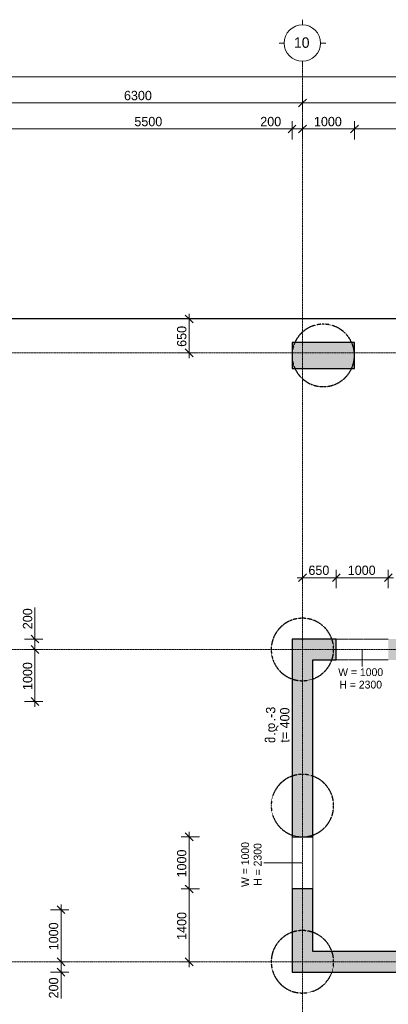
# Model space of a CAD drawing. Header units: millimetres. Extents: x -5900 to 46500, y -6400 to 30095.
# Tile 9 of 11: x 27367 to 34450, y 4883 to 23800. Entities that reach past the tile are written whole.
import ezdxf

# ---------------------------------------------------------------- set-up
doc = ezdxf.new("R2010")
doc.units = ezdxf.units.MM
for name, pattern in [('StructuralPlan-B01_RCW$0$Grid Line', [22.225, 12.7, -3.175, 3.175, -3.175]), ('StructuralPlan-B01_RCW$0$Hidden 1_5', [2.2, 1.5, -0.7]), ('StructuralPlan-B01_RCW$0$Overhead', [3.96875, 2.38125, -1.5875])]:
    doc.linetypes.add(name, pattern=pattern)
for name, color, linetype, lineweight in [('S - LINE', 7, 'Continuous', 15), ('StructuralPlan-B01_RCW$0$A-010-D_DIM', 7, 'Continuous', 5), ('StructuralPlan-B01_RCW$0$A-010-D_DIM-100', 7, 'Continuous', 5), ('StructuralPlan-B01_RCW$0$A-200-A_WALL', 7, 'Continuous', 5), ('StructuralPlan-B01_RCW$0$A-200-M_WALL_EXT', 7, 'Continuous', 30), ('StructuralPlan-B01_RCW$0$A-200-M_WALL_PAT', 7, 'Continuous', 30), ('StructuralPlan-B01_RCW$0$A-325-A_DOOR', 7, 'Continuous', 5), ('StructuralPlan-B01_RCW$0$A-325-M_DOOR', 7, 'Continuous', 5), ('StructuralPlan-B01_RCW$0$S-160-M_FOUND', 7, 'Continuous', 30), ('StructuralPlan-B01_RCW$0$S-280-M_COLUMN', 7, 'Continuous', 30), ('StructuralPlan-B01_RCW$0$S-280-M_COLUMN main', 7, 'Continuous', 30), ('StructuralPlan-B01_RCW$0$S-280-MH_COLUMN hid lin', 7, 'StructuralPlan-B01_RCW$0$Hidden 1_5', 30), ('StructuralPlan-B01_RCW$0$Z-030-M_GRID', 7, 'Continuous', 5), ('StructuralPlan-B01_RCW$0$Z-033_T_GRIDREF', 7, 'Continuous', 5)]:
    doc.layers.add(name, color=color, linetype=linetype, lineweight=lineweight)
doc.styles.add('StructuralPlan-B01_RCW$0$Cubicon_1', font='Cubicon.ttf', dxfattribs={"height": 200})
doc.styles.add('StructuralPlan-B01_RCW$0$Cubicon_2', font='Cubicon.ttf', dxfattribs={"height": 180})
doc.styles.add('StructuralPlan-B01_RCW$0$Cubicon_3', font='Cubicon.ttf', dxfattribs={"height": 180})
doc.styles.add('StructuralPlan-B01_RCW$0$Cubicon_4', font='Cubicon.ttf', dxfattribs={"height": 150})
doc.dimstyles.new('StructuralPlan-B01_RCW$0$CUB_DIM_1_8', dxfattribs={"dimscale": 304.8, "dimtxt": 181.601257, "dimasz": 0.492126, "dimexe": 0.492126, "dimexo": 0.0625, "dimgap": 0, "dimtad": 1, "dimdec": 0, "dimzin": 0, "dimdsep": 46, "dimtxsty": 'StructuralPlan-B01_RCW$0$Cubicon_3', "dimblk1": 'StructuralPlan-B01_RCW$0$_Oblique', "dimblk2": 'StructuralPlan-B01_RCW$0$_Oblique', "dimsah": 1, "dimcen": 0.09, "dimdle": 0.328084, "dimazin": 0, "dimtfac": 1, "dimtdec": 4, "dimtix": 1, "dimtmove": 0, "dimatfit": 3, "dimfxl": 0.656168, "dimfxlon": 1, "dimtvp": 1, "dimtolj": 1, "dimtzin": 0, "dimarcsym": 2})
doc.dimstyles.new('StructuralPlan-B01_RCW$0$CUB_DIM_1_8_1', dxfattribs={"dimscale": 304.8, "dimtxt": 181.601257, "dimasz": 0.492126, "dimexe": 0.492126, "dimexo": 0.0625, "dimgap": 0, "dimtad": 1, "dimdec": 0, "dimzin": 0, "dimdsep": 46, "dimtxsty": 'StructuralPlan-B01_RCW$0$Cubicon_3', "dimblk1": 'StructuralPlan-B01_RCW$0$_Oblique', "dimblk2": 'StructuralPlan-B01_RCW$0$_Oblique', "dimsah": 1, "dimcen": 0.09, "dimdle": 0.328084, "dimazin": 0, "dimtfac": 1, "dimtdec": 4, "dimtix": 1, "dimtmove": 1, "dimatfit": 3, "dimfxl": 0.656168, "dimfxlon": 1, "dimtvp": 1, "dimtolj": 1, "dimtzin": 0, "dimarcsym": 2})

# ---------------------------------------------------------------- blocks, each defined once
blk = doc.blocks.new('StructuralPlan-B01_RCW$0$00_CUB_DR_XX ღიობი - B1_1000X2300_USED-3070146-B01_RCW')
at = {"layer": 'StructuralPlan-B01_RCW$0$A-325-M_DOOR', "linetype": 'StructuralPlan-B01_RCW$0$Overhead'}
for p, q in [((-508, 200), (492, 200)), ((-508, -200), (492, -200))]:
    blk.add_line(p, q, dxfattribs=at)
blk = doc.blocks.new('StructuralPlan-B01_RCW$0$Grid - 00_CUB_ღერძის თავი-752507-B01_RCW')
at = {"layer": 'StructuralPlan-B01_RCW$0$Z-033_T_GRIDREF'}
for p, q in [((0, 3.5), (0, 4.5)), ((-3.5, 0), (-4.5, 0)), ((3.5, 0), (4.5, 0)), ((0, -3.5), (0, -4.5))]:
    blk.add_line(p, q, dxfattribs=at)
blk.add_circle((0, 0), 3.5, dxfattribs=at)
blk = doc.blocks.new('StructuralPlan-B01_RCW$0$DIMBLOCK28-B01_RCW')
at = {"layer": 'StructuralPlan-B01_RCW$0$A-010-D_DIM-100', "transparency": 16777216}
for p, q in [((0, 22700), (0, 22900)), ((40600, 22700), (40600, 22900)), ((0, 22700), (75, 22775)), ((40600, 22700), (40675, 22775)), ((-100, 22700), (40700, 22700)), ((0, 22700), (-75, 22625)), ((0, 22700), (0, 22550)), ((40600, 22700), (40525, 22625)), ((40600, 22700), (40600, 22550))]:
    blk.add_line(p, q, dxfattribs=at)
at = {"layer": 'StructuralPlan-B01_RCW$0$A-010-D_DIM-100', "color": 0, "transparency": 16777216, "insert": (19951, 22933), "char_height": 180, "width": 838.16, "attachment_point": 1, "line_spacing_factor": 0.931288, "style": 'StructuralPlan-B01_RCW$0$Cubicon_3'}
blk.add_mtext('40600', dxfattribs=at)
blk = doc.blocks.new('StructuralPlan-B01_RCW$0$_Oblique')
at = {"color": 0, "linetype": 'ByBlock', "lineweight": -2}
blk.add_line((-0.5, -0.5), (0.5, 0.5), dxfattribs=at)
blk = doc.blocks.new('StructuralPlan-B01_RCW$0$DIMBLOCK33-B01_RCW')
at = {"layer": 'StructuralPlan-B01_RCW$0$A-010-D_DIM-100', "transparency": 16777216}
for p, q in [((26500, 22200), (26500, 22400)), ((32800, 22200), (32800, 22400)), ((26500, 22200), (26425, 22125)), ((26500, 22200), (26575, 22275)), ((26500, 22200), (32800, 22200)), ((26500, 22200), (26500, 22050)), ((32800, 22200), (32725, 22125)), ((32800, 22200), (32875, 22275)), ((32800, 22200), (32800, 22050))]:
    blk.add_line(p, q, dxfattribs=at)
at = {"layer": 'StructuralPlan-B01_RCW$0$A-010-D_DIM-100', "color": 0, "transparency": 16777216, "insert": (29371, 22433), "char_height": 180, "width": 670.53, "attachment_point": 1, "line_spacing_factor": 0.931288, "style": 'StructuralPlan-B01_RCW$0$Cubicon_3'}
blk.add_mtext('6300', dxfattribs=at)
blk = doc.blocks.new('StructuralPlan-B01_RCW$0$DIMBLOCK34-B01_RCW')
at = {"layer": 'StructuralPlan-B01_RCW$0$A-010-D_DIM-100', "transparency": 16777216}
for p, q in [((32800, 22200), (32800, 22400)), ((40600, 22200), (40600, 22400)), ((32800, 22200), (32725, 22125)), ((32800, 22200), (32875, 22275)), ((32800, 22200), (40700, 22200)), ((32800, 22200), (32800, 22050)), ((40600, 22200), (40525, 22125)), ((40600, 22200), (40675, 22275)), ((40600, 22200), (40600, 22050))]:
    blk.add_line(p, q, dxfattribs=at)
at = {"layer": 'StructuralPlan-B01_RCW$0$A-010-D_DIM-100', "color": 0, "transparency": 16777216, "insert": (36421, 22433), "char_height": 180, "width": 670.53, "attachment_point": 1, "line_spacing_factor": 0.931288, "style": 'StructuralPlan-B01_RCW$0$Cubicon_3'}
blk.add_mtext('7800', dxfattribs=at)
blk = doc.blocks.new('StructuralPlan-B01_RCW$0$DIMBLOCK49-B01_RCW')
at = {"layer": 'StructuralPlan-B01_RCW$0$A-010-D_DIM-100', "transparency": 16777216}
for p, q in [((27100, 21700), (27100, 21850)), ((27100, 21700), (27175, 21775)), ((32600, 21700), (32600, 21850)), ((32600, 21700), (32675, 21775)), ((27100, 21700), (27025, 21625)), ((27100, 21700), (32600, 21700)), ((27100, 21700), (27100, 21500)), ((32600, 21700), (32525, 21625)), ((32600, 21700), (32600, 21500))]:
    blk.add_line(p, q, dxfattribs=at)
at = {"layer": 'StructuralPlan-B01_RCW$0$A-010-D_DIM-100', "color": 0, "transparency": 16777216, "insert": (29571, 21933), "char_height": 180, "width": 670.53, "attachment_point": 1, "line_spacing_factor": 0.931288, "style": 'StructuralPlan-B01_RCW$0$Cubicon_3'}
blk.add_mtext('5500', dxfattribs=at)
blk = doc.blocks.new('StructuralPlan-B01_RCW$0$DIMBLOCK50-B01_RCW')
at = {"layer": 'StructuralPlan-B01_RCW$0$A-010-D_DIM-100', "transparency": 16777216}
for p, q in [((32600, 21700), (32600, 21850)), ((32600, 21700), (32675, 21775)), ((32800, 21700), (32800, 21900)), ((32800, 21700), (32875, 21775)), ((31990, 21700), (32510, 21700)), ((32510, 21700), (32700, 21700)), ((32600, 21700), (32525, 21625)), ((32600, 21700), (32800, 21700)), ((32600, 21700), (32600, 21500)), ((32800, 21700), (32725, 21625)), ((32800, 21700), (32800, 21550))]:
    blk.add_line(p, q, dxfattribs=at)
at = {"layer": 'StructuralPlan-B01_RCW$0$A-010-D_DIM-100', "color": 0, "transparency": 16777216, "insert": (31990, 21933), "char_height": 180, "width": 502.9, "attachment_point": 1, "line_spacing_factor": 0.931288, "style": 'StructuralPlan-B01_RCW$0$Cubicon_3'}
blk.add_mtext('200', dxfattribs=at)
blk = doc.blocks.new('StructuralPlan-B01_RCW$0$DIMBLOCK51-B01_RCW')
at = {"layer": 'StructuralPlan-B01_RCW$0$A-010-D_DIM-100', "transparency": 16777216}
for p, q in [((32800, 21700), (32800, 21900)), ((32800, 21700), (32875, 21775)), ((33800, 21700), (33800, 21850)), ((33800, 21700), (33875, 21775)), ((32800, 21700), (32725, 21625)), ((32800, 21700), (33800, 21700)), ((32800, 21700), (32800, 21550)), ((33800, 21700), (33725, 21625)), ((33800, 21700), (33800, 21500))]:
    blk.add_line(p, q, dxfattribs=at)
at = {"layer": 'StructuralPlan-B01_RCW$0$A-010-D_DIM-100', "color": 0, "transparency": 16777216, "insert": (33021, 21933), "char_height": 180, "width": 670.53, "attachment_point": 1, "line_spacing_factor": 0.931288, "style": 'StructuralPlan-B01_RCW$0$Cubicon_3'}
blk.add_mtext('1000', dxfattribs=at)
blk = doc.blocks.new('StructuralPlan-B01_RCW$0$DIMBLOCK52-B01_RCW')
at = {"layer": 'StructuralPlan-B01_RCW$0$A-010-D_DIM-100', "transparency": 16777216}
for p, q in [((33800, 21700), (33800, 21850)), ((33800, 21700), (33875, 21775)), ((39600, 21700), (39600, 21850)), ((39600, 21700), (39675, 21775)), ((33800, 21700), (33725, 21625)), ((33800, 21700), (39600, 21700)), ((33800, 21700), (33800, 21500)), ((39600, 21700), (39525, 21625)), ((39600, 21700), (39600, 21500))]:
    blk.add_line(p, q, dxfattribs=at)
at = {"layer": 'StructuralPlan-B01_RCW$0$A-010-D_DIM-100', "color": 0, "transparency": 16777216, "insert": (36421, 21933), "char_height": 180, "width": 670.53, "attachment_point": 1, "line_spacing_factor": 0.931288, "style": 'StructuralPlan-B01_RCW$0$Cubicon_3'}
blk.add_mtext('5800', dxfattribs=at)
blk = doc.blocks.new('StructuralPlan-B01_RCW$0$DIMBLOCK87-B01_RCW')
at = {"layer": 'StructuralPlan-B01_RCW$0$A-010-D_DIM-100', "transparency": 16777216}
for p, q in [((28161, 5700), (27961, 5700)), ((28161, 5700), (28086, 5775)), ((28161, 5400), (28161, 5700)), ((28161, 5700), (28236, 5625)), ((28161, 5700), (28311, 5700)), ((28161, 5500), (27961, 5500)), ((28161, 5500), (28086, 5575)), ((28161, 5516), (28161, 5600)), ((28161, 4997), (28161, 5516)), ((28161, 5500), (28236, 5425)), ((28161, 5500), (28311, 5500))]:
    blk.add_line(p, q, dxfattribs=at)
at = {"layer": 'StructuralPlan-B01_RCW$0$A-010-D_DIM-100', "color": 0, "transparency": 16777216, "insert": (27928, 4997), "char_height": 180, "width": 502.9, "attachment_point": 1, "rotation": 90, "line_spacing_factor": 0.931288, "style": 'StructuralPlan-B01_RCW$0$Cubicon_3'}
blk.add_mtext('200', dxfattribs=at)
blk = doc.blocks.new('StructuralPlan-B01_RCW$0$DIMBLOCK88-B01_RCW')
at = {"layer": 'StructuralPlan-B01_RCW$0$A-010-D_DIM-100', "transparency": 16777216}
for p, q in [((28161, 6700), (27961, 6700)), ((28161, 6700), (28086, 6775)), ((28161, 5700), (28161, 6800)), ((28161, 6700), (28236, 6625)), ((28161, 6700), (28311, 6700)), ((28161, 5700), (27961, 5700)), ((28161, 5700), (28086, 5775)), ((28161, 5700), (28236, 5625)), ((28161, 5700), (28311, 5700))]:
    blk.add_line(p, q, dxfattribs=at)
at = {"layer": 'StructuralPlan-B01_RCW$0$A-010-D_DIM-100', "color": 0, "transparency": 16777216, "insert": (27928, 5921), "char_height": 180, "width": 670.53, "attachment_point": 1, "rotation": 90, "line_spacing_factor": 0.931288, "style": 'StructuralPlan-B01_RCW$0$Cubicon_3'}
blk.add_mtext('1000', dxfattribs=at)
blk = doc.blocks.new('StructuralPlan-B01_RCW$0$DIMBLOCK101-B01_RCW')
at = {"layer": 'StructuralPlan-B01_RCW$0$A-010-D_DIM-100', "transparency": 16777216}
for p, q in [((27661, 11700), (27586, 11775)), ((27661, 11700), (27461, 11700)), ((27661, 10600), (27661, 11700)), ((27661, 11700), (27736, 11625)), ((27661, 11700), (27811, 11700)), ((27661, 10700), (27461, 10700)), ((27661, 10700), (27586, 10775)), ((27661, 10700), (27736, 10625)), ((27661, 10700), (27811, 10700))]:
    blk.add_line(p, q, dxfattribs=at)
at = {"layer": 'StructuralPlan-B01_RCW$0$A-010-D_DIM-100', "color": 0, "transparency": 16777216, "insert": (27428, 10921), "char_height": 180, "width": 670.53, "attachment_point": 1, "rotation": 90, "line_spacing_factor": 0.931288, "style": 'StructuralPlan-B01_RCW$0$Cubicon_3'}
blk.add_mtext('1000', dxfattribs=at)
blk = doc.blocks.new('StructuralPlan-B01_RCW$0$DIMBLOCK102-B01_RCW')
at = {"layer": 'StructuralPlan-B01_RCW$0$A-010-D_DIM-100', "transparency": 16777216}
for p, q in [((27661, 12510), (27661, 11990)), ((27661, 11900), (27586, 11975)), ((27661, 11700), (27661, 12000)), ((27661, 11990), (27661, 11800)), ((27661, 11900), (27461, 11900)), ((27661, 11700), (27586, 11775)), ((27661, 11900), (27736, 11825)), ((27661, 11900), (27811, 11900)), ((27661, 11700), (27461, 11700)), ((27661, 11700), (27736, 11625)), ((27661, 11700), (27811, 11700))]:
    blk.add_line(p, q, dxfattribs=at)
at = {"layer": 'StructuralPlan-B01_RCW$0$A-010-D_DIM-100', "color": 0, "transparency": 16777216, "insert": (27428, 12090), "char_height": 180, "width": 502.9, "attachment_point": 1, "rotation": 90, "line_spacing_factor": 0.931288, "style": 'StructuralPlan-B01_RCW$0$Cubicon_3'}
blk.add_mtext('200', dxfattribs=at)
blk = doc.blocks.new('StructuralPlan-B01_RCW$0$DIMBLOCK111-B01_RCW')
at = {"layer": 'StructuralPlan-B01_RCW$0$A-010-D_DIM-100', "transparency": 16777216}
for p, q in [((32700, 13079), (33450, 13079)), ((32800, 13079), (32725, 13004)), ((32800, 13079), (32800, 13229)), ((32800, 13079), (32875, 13154)), ((32800, 13079), (32800, 12996)), ((33450, 13079), (33375, 13004)), ((33450, 13079), (33450, 13229)), ((33450, 13079), (33525, 13154)), ((33450, 13079), (33450, 12879))]:
    blk.add_line(p, q, dxfattribs=at)
at = {"layer": 'StructuralPlan-B01_RCW$0$A-010-D_DIM-100', "color": 0, "transparency": 16777216, "insert": (32915, 13312), "char_height": 180, "width": 502.9, "attachment_point": 1, "line_spacing_factor": 0.931288, "style": 'StructuralPlan-B01_RCW$0$Cubicon_3'}
blk.add_mtext('650', dxfattribs=at)
blk = doc.blocks.new('StructuralPlan-B01_RCW$0$DIMBLOCK112-B01_RCW')
at = {"layer": 'StructuralPlan-B01_RCW$0$A-010-D_DIM-100', "transparency": 16777216}
for p, q in [((33450, 13079), (33375, 13004)), ((33450, 13079), (33450, 13229)), ((33450, 13079), (33525, 13154)), ((33450, 13079), (34550, 13079)), ((33450, 13079), (33450, 12879)), ((34450, 13079), (34375, 13004)), ((34450, 13079), (34450, 13229)), ((34450, 13079), (34525, 13154)), ((34450, 13079), (34450, 12879))]:
    blk.add_line(p, q, dxfattribs=at)
at = {"layer": 'StructuralPlan-B01_RCW$0$A-010-D_DIM-100', "color": 0, "transparency": 16777216, "insert": (33671, 13312), "char_height": 180, "width": 670.53, "attachment_point": 1, "line_spacing_factor": 0.931288, "style": 'StructuralPlan-B01_RCW$0$Cubicon_3'}
blk.add_mtext('1000', dxfattribs=at)
blk = doc.blocks.new('StructuralPlan-B01_RCW$0$DIMBLOCK138-B01_RCW')
at = {"layer": 'StructuralPlan-B01_RCW$0$A-010-D_DIM-100', "transparency": 16777216}
for p, q in [((30623, 18050), (30423, 18050)), ((30623, 18050), (30548, 18125)), ((30623, 17300), (30623, 18150)), ((30623, 18050), (30698, 17975)), ((30623, 18050), (30773, 18050)), ((30623, 17400), (30548, 17475)), ((30623, 17400), (30423, 17400)), ((30623, 17400), (30698, 17325)), ((30623, 17400), (30773, 17400))]:
    blk.add_line(p, q, dxfattribs=at)
at = {"layer": 'StructuralPlan-B01_RCW$0$A-010-D_DIM-100', "color": 0, "transparency": 16777216, "insert": (30390, 17515), "char_height": 180, "width": 502.9, "attachment_point": 1, "rotation": 90, "line_spacing_factor": 0.931288, "style": 'StructuralPlan-B01_RCW$0$Cubicon_3'}
blk.add_mtext('650', dxfattribs=at)
blk = doc.blocks.new('StructuralPlan-B01_RCW$0$DIMBLOCK166-B01_RCW')
at = {"layer": 'StructuralPlan-B01_RCW$0$A-010-D_DIM-100', "transparency": 16777216}
for p, q in [((30623, 8100), (30548, 8175)), ((30623, 8200), (30623, 7100)), ((30623, 8100), (30473, 8100)), ((30623, 8100), (30698, 8025)), ((30623, 8100), (30823, 8100)), ((30623, 7100), (30473, 7100)), ((30623, 7100), (30548, 7175)), ((30623, 7100), (30698, 7025)), ((30623, 7100), (30823, 7100))]:
    blk.add_line(p, q, dxfattribs=at)
at = {"layer": 'StructuralPlan-B01_RCW$0$A-010-D_DIM-100', "color": 0, "transparency": 16777216, "insert": (30390, 7321), "char_height": 180, "width": 670.53, "attachment_point": 1, "rotation": 90, "line_spacing_factor": 0.931288, "style": 'StructuralPlan-B01_RCW$0$Cubicon_3'}
blk.add_mtext('1000', dxfattribs=at)
blk = doc.blocks.new('StructuralPlan-B01_RCW$0$DIMBLOCK167-B01_RCW')
at = {"layer": 'StructuralPlan-B01_RCW$0$A-010-D_DIM-100', "transparency": 16777216}
for p, q in [((30623, 7100), (30473, 7100)), ((30623, 7100), (30548, 7175)), ((30623, 7100), (30623, 5600)), ((30623, 7100), (30698, 7025)), ((30623, 7100), (30823, 7100)), ((30623, 5700), (30473, 5700)), ((30623, 5700), (30548, 5775)), ((30623, 5700), (30698, 5625)), ((30623, 5700), (30823, 5700))]:
    blk.add_line(p, q, dxfattribs=at)
at = {"layer": 'StructuralPlan-B01_RCW$0$A-010-D_DIM-100', "color": 0, "transparency": 16777216, "insert": (30390, 6121), "char_height": 180, "width": 670.53, "attachment_point": 1, "rotation": 90, "line_spacing_factor": 0.931288, "style": 'StructuralPlan-B01_RCW$0$Cubicon_3'}
blk.add_mtext('1400', dxfattribs=at)
blk = doc.blocks.new('StructuralPlan-B01_RCW')
at = {"layer": 'StructuralPlan-B01_RCW$0$A-200-M_WALL_PAT', "true_color": 0xa4a4a4, "transparency": 33554684}
h = blk.add_hatch(color=253, dxfattribs=at)
h.paths.add_polyline_path([(32600, 5500), (33000, 5500), (33000, 7100), (32600, 7100), (32600, 5900)])
h.paths.add_polyline_path([(33000, 8100), (33000, 11900), (32600, 11900), (32600, 8100)])
h = blk.add_hatch(color=253, dxfattribs=at)
h.paths.add_polyline_path([(34710, 11500), (40400, 11500), (40400, 11900), (34450, 11900), (34450, 11500)])
h.paths.add_polyline_path([(33000, 11500), (33450, 11500), (33450, 11900), (33000, 11900)])
blk.add_hatch(color=253, dxfattribs=at).paths.add_polyline_path([(40400, 5500), (40400, 5900), (33000, 5900), (33000, 5500), (40113.8, 5500)])
at = {"layer": 'StructuralPlan-B01_RCW$0$S-280-M_COLUMN main', "true_color": 0xa4a4a4, "transparency": 33554684}
blk.add_hatch(color=253, dxfattribs=at).paths.add_polyline_path([(33800, 17100), (33800, 17600), (32600, 17600), (32600, 17100)])
at = {"layer": 'StructuralPlan-B01_RCW$0$A-200-M_WALL_EXT', "transparency": 33554684}
for p, q in [((32600, 11900), (32600, 8100)), ((33450, 11900), (32600, 11900)), ((33450, 11500), (33450, 11900)), ((33000, 8100), (33000, 11500)), ((33000, 11500), (33450, 11500)), ((32600, 8100), (33000, 8100)), ((32600, 7100), (32600, 5500)), ((33000, 7100), (32600, 7100)), ((33000, 5900), (33000, 7100)), ((40400, 5900), (33000, 5900)), ((32600, 5500), (40500, 5500))]:
    blk.add_line(p, q, dxfattribs=at)
at = {"layer": 'StructuralPlan-B01_RCW$0$A-325-A_DOOR', "transparency": 33554684}
for p, q in [((33950, 11700), (33950, 11374.9)), ((32800, 7600), (32060.4, 7600))]:
    blk.add_line(p, q, dxfattribs=at)
at = {"layer": 'StructuralPlan-B01_RCW$0$S-160-M_FOUND', "transparency": 33554684}
blk.add_line((41400, 18050), (-300, 18050), dxfattribs=at)
at = {"layer": 'StructuralPlan-B01_RCW$0$S-280-M_COLUMN', "transparency": 33554684}
for p, q in [((33800, 17600), (32600, 17600)), ((32600, 17600), (32600, 17100)), ((33800, 17100), (33800, 17600)), ((32600, 17100), (33800, 17100))]:
    blk.add_line(p, q, dxfattribs=at)
at = {"layer": 'StructuralPlan-B01_RCW$0$S-280-MH_COLUMN hid lin', "transparency": 33554684}
for centre, start, end in [((33200, 17350), 90, 179.93354), ((33200, 17350), 0.06646, 90), ((33200, 17350), 180.06646, 270), ((33200, 17350), 270, 359.93354), ((32800, 11700), 90, 270), ((32800, 11700), 270, 90), ((32800, 8700), 90, 180), ((32800, 8700), 360, 90), ((32800, 8700), 180.00001, 269.93354), ((32800, 8700), 270.06646, 359.99999), ((32800, 5700), 90, 270), ((32800, 5700), 270, 90)]:
    blk.add_arc(centre, 600, start, end, dxfattribs=at)
at = {"layer": 'StructuralPlan-B01_RCW$0$Z-030-M_GRID', "linetype": 'StructuralPlan-B01_RCW$0$Grid Line', "transparency": 33554684}
for p, q in [((32800, 22900), (32800, -5500)), ((45600, 17400), (-5000, 17400)), ((45600, 11700), (-5000, 11700)), ((45600, 5700), (-5000, 5700))]:
    blk.add_line(p, q, dxfattribs=at)
at = {"layer": 'StructuralPlan-B01_RCW$0$A-325-M_DOOR', "transparency": 33554684}
blk.add_blockref('StructuralPlan-B01_RCW$0$00_CUB_DR_XX ღიობი - B1_1000X2300_USED-3070146-B01_RCW', (33958.2, 11700), dxfattribs=at)
at = {"layer": 'StructuralPlan-B01_RCW$0$A-325-M_DOOR', "transparency": 33554684, "rotation": 89.99999999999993}
blk.add_blockref('StructuralPlan-B01_RCW$0$00_CUB_DR_XX ღიობი - B1_1000X2300_USED-3070146-B01_RCW', (32800, 7608.2), dxfattribs=at)
at = {"layer": 'StructuralPlan-B01_RCW$0$Z-033_T_GRIDREF', "transparency": 33554684, "xscale": 99.99999999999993, "yscale": 99.99999999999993, "zscale": 99.99999999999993, "rotation": 180}
blk.add_blockref('StructuralPlan-B01_RCW$0$Grid - 00_CUB_ღერძის თავი-752507-B01_RCW', (32800, 23350), dxfattribs=at)
at = {"layer": 'StructuralPlan-B01_RCW$0$A-200-A_WALL', "transparency": 33554684, "char_height": 180, "attachment_point": 1, "rotation": 90}
for s, insert, width, style in [('.-3', (32098.7, 10320), 344.726, 'StructuralPlan-B01_RCW$0$Cubicon_3'), ('t= 400', (32369.9, 9909.9), 841.772, 'StructuralPlan-B01_RCW$0$Cubicon_3'), ('\\fCubicon|b0|i0|c254|p2|;დ', (32098.7, 10108.3), 256.54, 'StructuralPlan-B01_RCW$0$Cubicon_2'), ('\\fCubicon|b0|i0|c254|p2|;მ', (32098.7, 9903.3), 168.354, 'StructuralPlan-B01_RCW$0$Cubicon_2'), ('\\fCubicon|b0|i0|c204|p2|;.', (32098.7, 10042.2), 80.169, 'StructuralPlan-B01_RCW$0$Cubicon_3')]:
    blk.add_mtext(s, dxfattribs=dict(at, insert=insert, width=width, style=style))
at = {"layer": 'StructuralPlan-B01_RCW$0$A-325-A_DOOR', "transparency": 33554684, "char_height": 150, "attachment_point": 1, "style": 'StructuralPlan-B01_RCW$0$Cubicon_4'}
for s, insert, width in [('W = 1000', (33487, 11339.7), 1114.346), ('H = 2300', (33509.8, 11100), 1058.227)]:
    blk.add_mtext(s, dxfattribs=dict(at, insert=insert, width=width))
at = {"layer": 'StructuralPlan-B01_RCW$0$A-325-A_DOOR', "transparency": 33554684, "char_height": 150, "attachment_point": 1, "rotation": 90, "style": 'StructuralPlan-B01_RCW$0$Cubicon_4'}
for s, insert, width in [('W = 1000', (31624, 7137), 1114.346), ('H = 2300', (31863.6, 7159.8), 1058.227)]:
    blk.add_mtext(s, dxfattribs=dict(at, insert=insert, width=width))
at = {"layer": 'StructuralPlan-B01_RCW$0$Z-033_T_GRIDREF', "transparency": 33554684, "insert": (32638.1, 23459.8), "char_height": 200, "width": 384.81, "attachment_point": 1, "style": 'StructuralPlan-B01_RCW$0$Cubicon_1'}
blk.add_mtext('10', dxfattribs=at)
at = {"layer": 'StructuralPlan-B01_RCW$0$A-010-D_DIM', "transparency": 33554684}
for base, p1, p2, override, picture, middle in [((40600, 22700), (0, 22900), (40600, 22900), {"dimpost": '<>', "dimfxl": 40599.999976}, 'StructuralPlan-B01_RCW$0$DIMBLOCK28-B01_RCW', (20300, 22791.8)), ((32800, 22200), (26500, 22400), (32800, 22400), {"dimpost": '<>', "dimfxl": 6299.999976}, 'StructuralPlan-B01_RCW$0$DIMBLOCK33-B01_RCW', (29650, 22291.9)), ((40600, 22200), (32800, 22400), (40600, 22400), {"dimpost": '<>', "dimfxl": 7800.000012}, 'StructuralPlan-B01_RCW$0$DIMBLOCK34-B01_RCW', (36700, 22291.8)), ((32600, 21700), (27100, 21500), (32600, 21500), {"dimpost": '<>', "dimfxl": 5499.999976}, 'StructuralPlan-B01_RCW$0$DIMBLOCK49-B01_RCW', (29850, 21791.8)), ((33800, 21700), (32800, 21900), (33800, 21500), {"dimpost": '<>', "dimfxl": 1077.032961}, 'StructuralPlan-B01_RCW$0$DIMBLOCK51-B01_RCW', (33300, 21791.8)), ((39600, 21700), (33800, 21500), (39600, 21500), {"dimpost": '<>', "dimfxl": 5800.000012}, 'StructuralPlan-B01_RCW$0$DIMBLOCK52-B01_RCW', (36700, 21791.8)), ((33450, 13079.3), (32800, 12996.4), (33450, 12879.3), {"dimpost": '<>', "dimfxl": 660.451195}, 'StructuralPlan-B01_RCW$0$DIMBLOCK111-B01_RCW', (33125, 13171.2)), ((34450, 13079.3), (33450, 12879.3), (34450, 12879.3), {"dimpost": '<>', "dimfxl": 1000}, 'StructuralPlan-B01_RCW$0$DIMBLOCK112-B01_RCW', (33950, 13171.2))]:
    dim = blk.add_linear_dim(base=base, p1=p1, p2=p2, dimstyle='StructuralPlan-B01_RCW$0$CUB_DIM_1_8', override=override, dxfattribs=at)
    dim.commit()
    dim.dimension.update_dxf_attribs({"geometry": picture, "text_midpoint": middle})
dim = blk.add_linear_dim(base=(32800, 21700), p1=(32600, 21500), p2=(32800, 21900), dimstyle='StructuralPlan-B01_RCW$0$CUB_DIM_1_8_1', override={"dimpost": '<>', "dimfxl": 447.213595}, dxfattribs=at)
dim.commit()
dim.dimension.update_dxf_attribs({"geometry": 'StructuralPlan-B01_RCW$0$DIMBLOCK50-B01_RCW', "text_midpoint": (32241.9, 21813.1), "dimtype": 128})
for base, p1, p2, override, picture, middle in [((30623.2, 18050), (30423.2, 17400), (30423.2, 18050), {"dimpost": '<>', "dimfxl": 650}, 'StructuralPlan-B01_RCW$0$DIMBLOCK138-B01_RCW', (30531.3, 17725)), ((27661.2, 11700), (27461.2, 10700), (27461.2, 11700), {"dimpost": '<>', "dimfxl": 1000}, 'StructuralPlan-B01_RCW$0$DIMBLOCK101-B01_RCW', (27569.3, 11200)), ((30623.2, 7100), (30823.2, 8100), (30823.2, 7100), {"dimpost": '<>', "dimfxl": 1000}, 'StructuralPlan-B01_RCW$0$DIMBLOCK166-B01_RCW', (30531.3, 7600)), ((30623.2, 5700), (30823.2, 7100), (30823.2, 5700), {"dimpost": '<>', "dimfxl": 1400}, 'StructuralPlan-B01_RCW$0$DIMBLOCK167-B01_RCW', (30531.3, 6400)), ((28161.2, 6700), (27961.2, 5700), (27961.2, 6700), {"dimpost": '<>', "dimfxl": 1000}, 'StructuralPlan-B01_RCW$0$DIMBLOCK88-B01_RCW', (28069.3, 6200))]:
    dim = blk.add_linear_dim(base=base, p1=p1, p2=p2, angle=90, dimstyle='StructuralPlan-B01_RCW$0$CUB_DIM_1_8', override=override, dxfattribs=at)
    dim.commit()
    dim.dimension.update_dxf_attribs({"geometry": picture, "text_midpoint": middle})
for base, p1, p2, picture, middle in [((27661.2, 11900), (27461.2, 11700), (27461.2, 11900), 'StructuralPlan-B01_RCW$0$DIMBLOCK102-B01_RCW', (27548.1, 12341.9)), ((28161.2, 5700), (27961.2, 5500), (27961.2, 5700), 'StructuralPlan-B01_RCW$0$DIMBLOCK87-B01_RCW', (28048.1, 5248.6))]:
    dim = blk.add_linear_dim(base=base, p1=p1, p2=p2, angle=90, dimstyle='StructuralPlan-B01_RCW$0$CUB_DIM_1_8_1', override={"dimpost": '<>', "dimfxl": 200}, dxfattribs=at)
    dim.commit()
    dim.dimension.update_dxf_attribs({"geometry": picture, "text_midpoint": middle, "dimtype": 128, "text_rotation": 90})

msp = doc.modelspace()

# ---------------------------------------------------------------- block references
at = {"layer": 'S - LINE', "transparency": 33554684}
msp.add_blockref('StructuralPlan-B01_RCW', (0, 0), dxfattribs=at)

doc.saveas('drawing.dxf')
